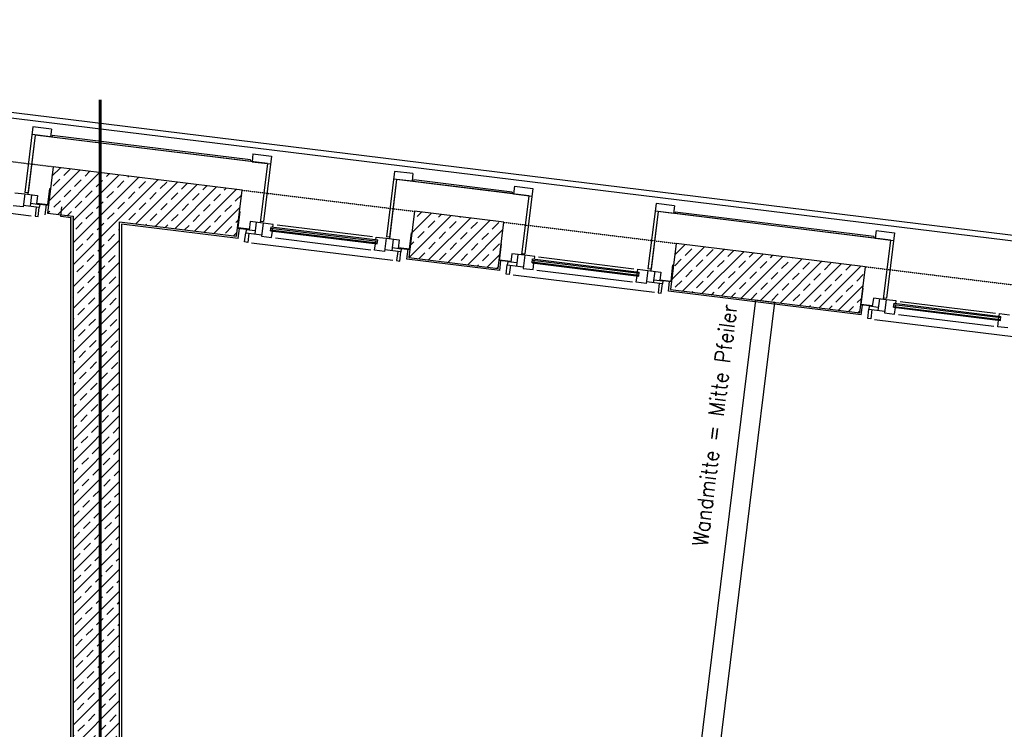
# Model space of a CAD drawing. Header units: millimetres. Extents: x -4577 to 1032787, y -66234 to 201209.
# Tile 202 of 256: x 4628 to 10980, y -4021 to 556. Entities that reach past the tile are written whole.
import ezdxf
from ezdxf.enums import TextEntityAlignment as Align

# ---------------------------------------------------------------- set-up
doc = ezdxf.new("R2010")
doc.units = ezdxf.units.MM
for name, pattern in [('510_5_2OG_ELT_1004$0$11-07-22_DS_2OG$0$AUSGEZOGEN', [0]), ('510_5_2OG_ELT_1004$0$11-07-22_DS_2OG$0$VERDECKT2_S2', [0.17, 0.1, -0.07]), ('510_5_2OG_ELT_1004$0$VERDECKT', [9.525, 6.35, -3.175])]:
    doc.linetypes.add(name, pattern=pattern)
for name, color, linetype in [('510_5_2OG_ELT_1004$0$11-07-22_DS_2OG$0$Fassade', 8, '510_5_2OG_ELT_1004$0$11-07-22_DS_2OG$0$AUSGEZOGEN'), ('510_5_2OG_ELT_1004$0$11-07-22_DS_2OG$0$Mieterausbau', 8, '510_5_2OG_ELT_1004$0$11-07-22_DS_2OG$0$AUSGEZOGEN'), ('510_5_2OG_ELT_1004$0$11-07-22_DS_2OG$0$Nichttragende_Bauteile', 8, '510_5_2OG_ELT_1004$0$11-07-22_DS_2OG$0$AUSGEZOGEN'), ('510_5_2OG_ELT_1004$0$11-07-22_DS_2OG$0$Tragende_Bauteile', 8, '510_5_2OG_ELT_1004$0$11-07-22_DS_2OG$0$AUSGEZOGEN'), ('510_5_2OG_ELT_1004$0$Brandabschnitt', 6, '510_5_2OG_ELT_1004$0$VERDECKT')]:
    doc.layers.add(name, color=color, linetype=linetype)
doc.styles.add('510_5_2OG_ELT_1004$0$Standard', font='simplex.shx')
pattern_1 = [(45, (1895.8, -66891.69), (-70.71068, 70.71068), []), (45, (1860.44, -66856.34), (-70.71068, 70.71068), [60, -35])]

# ---------------------------------------------------------------- blocks, each defined once
blk = doc.blocks.new('510_5_2OG_ELT_1004')
at = {"layer": '510_5_2OG_ELT_1004$0$11-07-22_DS_2OG$0$Nichttragende_Bauteile', "linetype": 'Continuous'}
h = blk.add_hatch(dxfattribs=at)
h.set_pattern_fill('MUSTER_NA', color=256, scale=12.5, style=0, pattern_type=2)
h.set_pattern_definition([(0, (1908.297, -66879.192), (25, 25), [12.5, -12.5]), (90, (1908.297, -66879.192), (25, 25), [12.5, -12.5])])
h.paths.add_polyline_path([(4956.8, -7584.1), (4971.8, -7584.1), (4971.8, -711.2), (4956.8, -711.2)], flags=0)
at = {"layer": '510_5_2OG_ELT_1004$0$11-07-22_DS_2OG$0$Tragende_Bauteile', "linetype": 'Continuous'}
h = blk.add_hatch(dxfattribs=at)
h.set_pattern_fill('SCHRAFFUR_16', color=256, scale=1000, style=0, pattern_type=2)
h.set_pattern_definition(pattern_1)
h.paths.add_polyline_path([(4806.3, -690.9), (6027.1, -840.8), (6063.7, -543), (4842.9, -393.1)], flags=0)
h = blk.add_hatch(dxfattribs=at)
h.set_pattern_fill('SCHRAFFUR_16', color=256, scale=1000, style=0, pattern_type=2)
h.set_pattern_definition(pattern_1)
h.paths.add_polyline_path([(7138.8, -977.3), (7714.5, -1048), (7751, -750.2), (7175.4, -679.5)], flags=0)
h = blk.add_hatch(dxfattribs=at)
h.set_pattern_fill('SCHRAFFUR_16', color=256, scale=1000, style=0, pattern_type=2)
h.set_pattern_definition(pattern_1)
h.paths.add_polyline_path([(4971.8, -7584.1), (5271.8, -7584.1), (5271.8, -748.1), (4971.8, -711.2)], flags=0)
h = blk.add_hatch(dxfattribs=at)
h.set_pattern_fill('SCHRAFFUR_16', color=256, scale=1000, style=0, pattern_type=2)
h.set_pattern_definition(pattern_1)
h.paths.add_polyline_path([(8826.1, -1184.5), (10047, -1334.4), (10083.5, -1036.6), (8862.7, -886.7)], flags=0)
at = {"layer": '510_5_2OG_ELT_1004$0$11-07-22_DS_2OG$0$Fassade', "linetype": '510_5_2OG_ELT_1004$0$11-07-22_DS_2OG$0$AUSGEZOGEN'}
for p, q in [((14370.7, -1280.9), (-302.9, 520.8)), ((14375.1, -1245.3), (-298.5, 556.4)), ((4713.3, -135.4), (4661.5, -557.2)), ((4727.1, -187.5), (4680.1, -569.6)), ((4727.1, -187.5), (4681.4, -559.6)), ((4826.3, -199.7), (4707.2, -185)), ((4832.4, -150), (4713.3, -135.4)), ((6225.8, -371.5), (4727.1, -187.5)), ((4832.4, -150), (4826.3, -199.7)), ((4837.5, -191), (4836.2, -200.9)), ((6116.6, -358.1), (4836.2, -200.9)), ((6117.9, -348.2), (4837.5, -191)), ((6132.7, -309.7), (6126.6, -359.3)), ((6132.7, -309.7), (6251.8, -324.3)), ((6117.9, -348.2), (6116.6, -358.1)), ((6126.6, -359.3), (6245.7, -373.9)), ((6225.8, -371.5), (6178.9, -753.6)), ((6251.8, -324.3), (6200, -746.1)), ((7045.8, -421.8), (6994, -843.6)), ((7164.9, -436.4), (7045.8, -421.8)), ((7164.9, -436.4), (7158.8, -486.1)), ((7059.6, -473.9), (7012.6, -856)), ((7059.6, -473.9), (7013.9, -846)), ((7158.8, -486.1), (7039.7, -471.4)), ((7913.1, -578.7), (7059.6, -473.9)), ((7170, -477.4), (7168.7, -487.3)), ((7804, -565.3), (7168.7, -487.3)), ((7805.2, -555.4), (7170, -477.4)), ((4595.8, -559.3), (4660.3, -567.2)), ((4660.3, -567.2), (4649.9, -651.5)), ((4660.3, -567.2), (4743.7, -577.4)), ((4681.4, -559.6), (4661.5, -557.2)), ((4810, -636.2), (4822.8, -532.1)), ((4822.8, -532.1), (4825.8, -532.4)), ((7805.2, -555.4), (7804, -565.3)), ((7820, -516.9), (7813.9, -566.5)), ((7813.9, -566.5), (7933, -581.1)), ((7820, -516.9), (7939.1, -531.5)), ((7939.1, -531.5), (7887.3, -953.2)), ((3791.2, -596.5), (4702.4, -708.4)), ((4705, -572.7), (4695.8, -647.1)), ((4698.2, -627.5), (4756.8, -634.7)), ((4743.7, -577.4), (4736.9, -632.3)), ((4737.9, -630.4), (4738.3, -627.4)), ((4737.9, -630.4), (4812.6, -639.6)), ((4738.3, -627.4), (4810, -636.2)), ((4756.8, -634.7), (4754.4, -654.3)), ((7913.1, -578.7), (7866.2, -960.8)), ((8733.1, -629), (8681.3, -1050.7)), ((8852.2, -643.6), (8733.1, -629)), ((4649.9, -651.5), (4585.4, -643.6)), ((4754.4, -654.3), (4651.2, -641.6)), ((4734.5, -651.9), (4727.2, -711.4)), ((4747.1, -713.8), (4754.4, -654.3)), ((4792.9, -701.3), (4800.7, -638.1)), ((4892.2, -713.5), (4900, -650.3)), ((6046.6, -682.3), (6033.2, -791.5)), ((6036.8, -786.9), (6049.6, -682.7)), ((6049.6, -682.7), (6046.6, -682.3)), ((6046.6, -682.3), (6049.6, -682.7)), ((8746.9, -681.1), (8700, -1063.2)), ((8746.9, -681.1), (8701.2, -1053.2)), ((8846.1, -693.2), (8727, -678.6)), ((10245.6, -865.1), (8746.9, -681.1)), ((8852.2, -643.6), (8846.1, -693.2)), ((8857.3, -684.5), (8856.1, -694.5)), ((10136.4, -851.7), (8856.1, -694.5)), ((10137.7, -841.7), (8857.3, -684.5)), ((4727.2, -711.4), (4747.1, -713.8)), ((4959.8, -721.8), (4892.2, -713.5)), ((6037.6, -854.2), (5283.8, -761.6)), ((5283.8, -761.6), (5283.8, -5800.6)), ((6115.4, -745.8), (6108.6, -800.7)), ((6198.7, -756.1), (6115.4, -745.8)), ((6154.1, -750.6), (6144.9, -825)), ((6180.1, -743.6), (6200, -746.1)), ((6198.7, -756.1), (6188.4, -840.4)), ((6263.3, -764), (6198.7, -756.1)), ((6108.1, -798.7), (6033.4, -789.5)), ((6108.5, -795.7), (6036.8, -786.9)), ((6037.6, -854.2), (6045.4, -791)), ((6079.1, -877.4), (6086.4, -817.8)), ((6088.8, -798.3), (6086.4, -817.8)), ((6086.4, -817.8), (6189.6, -830.5)), ((6147.3, -805.5), (6088.8, -798.3)), ((6106.2, -820.3), (6098.9, -879.8)), ((6108.1, -798.7), (6108.5, -795.7)), ((6246.1, -805.2), (6249.3, -779.4)), ((6246.1, -805.2), (6934.9, -889.8)), ((6246.8, -799.3), (6935.7, -883.8)), ((6248.3, -787.3), (6937.1, -871.9)), ((6249.3, -779.4), (6938.1, -864)), ((6252.9, -848.4), (6258, -806.7)), ((6258.8, -800.7), (6260.2, -788.8)), ((6261.2, -780.9), (6263.3, -764)), ((6288.1, -767), (6903.5, -842.6)), ((7142.5, -922.6), (7155.3, -818.5)), ((7155.3, -818.5), (7158.2, -818.8)), ((10152.5, -803.3), (10146.4, -852.9)), ((10152.5, -803.3), (10271.6, -817.9)), ((10271.6, -817.9), (10219.8, -1239.6)), ((6098.9, -879.8), (6079.1, -877.4)), ((6123.7, -882.9), (7034.9, -994.8)), ((6188.4, -840.4), (6252.9, -848.4)), ((6277.7, -851.4), (6893.1, -927)), ((6917.9, -930), (6923, -888.3)), ((6923.8, -882.4), (6925.2, -870.5)), ((6926.2, -862.5), (6928.3, -845.6)), ((6928.3, -845.6), (6992.8, -853.6)), ((6934.9, -889.8), (6938.1, -864)), ((6992.8, -853.6), (6982.4, -937.9)), ((6992.8, -853.6), (7076.2, -863.8)), ((7013.9, -846), (6994, -843.6)), ((7037.4, -859.1), (7028.3, -933.5)), ((7076.2, -863.8), (7069.4, -918.7)), ((10137.7, -841.7), (10136.4, -851.7)), ((10146.4, -852.9), (10265.5, -867.5)), ((10245.6, -865.1), (10198.7, -1247.2)), ((6982.4, -937.9), (6917.9, -930)), ((7086.9, -940.7), (6983.6, -928)), ((7030.7, -913.9), (7089.3, -921.1)), ((7067, -938.2), (7059.7, -997.8)), ((7070.4, -916.8), (7070.8, -913.8)), ((7070.4, -916.8), (7145.1, -926)), ((7070.8, -913.8), (7142.5, -922.6)), ((7079.6, -1000.2), (7086.9, -940.7)), ((7089.3, -921.1), (7086.9, -940.7)), ((7125.4, -987.7), (7133.2, -924.5)), ((7733.9, -889.5), (7720.5, -998.6)), ((7724.1, -994.1), (7736.9, -889.9)), ((7736.9, -889.9), (7733.9, -889.5)), ((7733.9, -889.5), (7736.9, -889.9)), ((7867.5, -950.8), (7887.3, -953.2)), ((7059.7, -997.8), (7079.6, -1000.2)), ((7724.9, -1061.3), (7125.4, -987.7)), ((7795.4, -1005.8), (7720.8, -996.7)), ((7795.8, -1002.9), (7724.1, -994.1)), ((7724.9, -1061.3), (7732.7, -998.1)), ((7776.1, -1005.5), (7773.7, -1025)), ((7834.7, -1012.7), (7776.1, -1005.5)), ((7795.4, -1005.8), (7795.8, -1002.9)), ((7802.7, -953), (7796, -1007.9)), ((7886.1, -963.3), (7802.7, -953)), ((7841.4, -957.8), (7832.3, -1032.2)), ((7886.1, -963.3), (7875.7, -1047.6)), ((7950.6, -971.2), (7886.1, -963.3)), ((7933.4, -1012.4), (7936.6, -986.6)), ((7933.4, -1012.4), (8622.3, -1097)), ((7934.2, -1006.4), (8623, -1091)), ((7935.6, -994.5), (8624.5, -1079.1)), ((7936.6, -986.6), (8625.4, -1071.2)), ((7940.2, -1055.5), (7945.3, -1013.9)), ((7946.1, -1007.9), (7947.5, -996)), ((7948.5, -988), (7950.6, -971.2)), ((7975.4, -974.2), (8590.8, -1049.8)), ((7766.4, -1084.6), (7773.7, -1025)), ((7773.7, -1025), (7876.9, -1037.7)), ((7793.6, -1027.5), (7786.2, -1087)), ((7875.7, -1047.6), (7940.2, -1055.5)), ((7965, -1058.6), (8580.4, -1134.1)), ((8611.1, -1089.5), (8612.5, -1077.6)), ((8613.5, -1069.7), (8615.6, -1052.8)), ((8615.6, -1052.8), (8680.1, -1060.7)), ((8622.3, -1097), (8625.4, -1071.2)), ((8680.1, -1060.7), (8669.8, -1145.1)), ((8680.1, -1060.7), (8763.5, -1071)), ((8701.2, -1053.2), (8681.3, -1050.7)), ((8724.8, -1066.2), (8715.6, -1140.7)), ((8763.5, -1071), (8756.7, -1125.9)), ((8829.8, -1129.8), (8842.6, -1025.7)), ((8842.6, -1025.7), (8845.6, -1026)), ((7786.2, -1087), (7766.4, -1084.6)), ((7811.1, -1090.1), (8722.2, -1201.9)), ((8605.2, -1137.2), (8610.4, -1095.5)), ((8669.8, -1145.1), (8605.2, -1137.2)), ((8774.2, -1147.9), (8671, -1135.2)), ((8718, -1121.1), (8776.6, -1128.3)), ((8757.7, -1124), (8758.1, -1121)), ((8757.7, -1124), (8832.4, -1133.2)), ((8758.1, -1121), (8829.8, -1129.8)), ((8776.6, -1128.3), (8774.2, -1147.9)), ((8812.7, -1194.9), (8820.5, -1131.7)), ((8754.3, -1145.4), (8747, -1205)), ((8747, -1205), (8766.9, -1207.4)), ((8766.9, -1207.4), (8774.2, -1147.9)), ((10057.4, -1347.7), (8812.7, -1194.9)), ((10066.4, -1175.9), (10053, -1285)), ((10056.6, -1280.4), (10069.4, -1176.3)), ((10069.4, -1176.3), (10066.4, -1175.9)), ((10066.4, -1175.9), (10069.4, -1176.3)), ((10135.2, -1239.4), (10128.4, -1294.3)), ((10218.6, -1249.6), (10135.2, -1239.4)), ((10173.9, -1244.2), (10164.8, -1318.6)), ((10199.9, -1237.2), (10219.8, -1239.6)), ((10218.6, -1249.6), (10208.2, -1334)), ((10283.1, -1257.6), (10218.6, -1249.6)), ((10281, -1274.4), (10283.1, -1257.6)), ((10307.9, -1260.6), (10923.3, -1336.2)), ((10127.9, -1292.2), (10053.3, -1283.1)), ((10128.3, -1289.3), (10056.6, -1280.4)), ((10057.4, -1347.7), (10065.2, -1284.5)), ((10098.9, -1371), (10106.2, -1311.4)), ((10108.6, -1291.9), (10106.2, -1311.4)), ((10106.2, -1311.4), (10209.4, -1324.1)), ((10167.2, -1299), (10108.6, -1291.9)), ((10126, -1313.8), (10118.7, -1373.4)), ((10127.9, -1292.2), (10128.3, -1289.3)), ((10265.9, -1298.8), (10269.1, -1273)), ((10265.9, -1298.8), (10954.7, -1383.4)), ((10266.7, -1292.8), (10955.5, -1377.4)), ((10268.1, -1280.9), (10956.9, -1365.5)), ((10269.1, -1273), (10957.9, -1357.6)), ((10272.7, -1341.9), (10277.8, -1300.2)), ((10278.6, -1294.3), (10280, -1282.4)), ((10118.7, -1373.4), (10098.9, -1371)), ((10143.5, -1376.4), (11054.7, -1488.3)), ((10208.2, -1334), (10272.7, -1341.9)), ((10297.5, -1345), (10912.9, -1420.5)), ((10937.7, -1423.6), (10942.8, -1381.9)), ((10943.6, -1375.9), (10945, -1364)), ((10946, -1356.1), (10948.1, -1339.2)), ((10948.1, -1339.2), (11012.6, -1347.1)), ((10954.7, -1383.4), (10957.9, -1357.6)), ((11002.2, -1431.5), (10937.7, -1423.6))]:
    blk.add_line(p, q, dxfattribs=at)
at = {"layer": '510_5_2OG_ELT_1004$0$11-07-22_DS_2OG$0$Mieterausbau', "linetype": '510_5_2OG_ELT_1004$0$11-07-22_DS_2OG$0$AUSGEZOGEN'}
for p, q in [((9374.5, -1251.8), (8737.1, -6442.8)), ((8861.2, -6458), (9498.6, -1267)), ((9498.6, -1267), (9374.5, -1251.8))]:
    blk.add_line(p, q, dxfattribs=at)
at = {"layer": '510_5_2OG_ELT_1004$0$11-07-22_DS_2OG$0$Nichttragende_Bauteile', "linetype": '510_5_2OG_ELT_1004$0$11-07-22_DS_2OG$0$AUSGEZOGEN'}
blk.add_line((4956.8, -7584.1), (4956.8, -724.5), dxfattribs=at)
at = {"layer": '510_5_2OG_ELT_1004$0$11-07-22_DS_2OG$0$Tragende_Bauteile', "linetype": '510_5_2OG_ELT_1004$0$11-07-22_DS_2OG$0$VERDECKT2_S2'}
for p, q in [((4842.9, -393.1), (3731.2, -256.6)), ((6063.7, -543), (7175.4, -679.5)), ((7751, -750.2), (8862.7, -886.7)), ((10083.5, -1036.6), (11195.2, -1173.1))]:
    blk.add_line(p, q, dxfattribs=at)
at = {"layer": '510_5_2OG_ELT_1004$0$11-07-22_DS_2OG$0$Tragende_Bauteile', "linetype": '510_5_2OG_ELT_1004$0$11-07-22_DS_2OG$0$AUSGEZOGEN'}
for p, q in [((4842.9, -393.1), (4806.3, -690.9)), ((6063.7, -543), (4842.9, -393.1)), ((6027.1, -840.8), (6063.7, -543)), ((4806.3, -690.9), (4971.8, -711.2)), ((7175.4, -679.5), (7138.8, -977.3)), ((7751, -750.2), (7175.4, -679.5)), ((4971.8, -711.2), (4971.8, -7584.1)), ((5271.8, -7584.1), (5271.8, -748.1)), ((5271.8, -748.1), (6027.1, -840.8)), ((7714.5, -1048), (7751, -750.2)), ((8862.7, -886.7), (8826.1, -1184.5)), ((10083.5, -1036.6), (8862.7, -886.7)), ((7138.8, -977.3), (7714.5, -1048)), ((10047, -1334.4), (10083.5, -1036.6)), ((8826.1, -1184.5), (10047, -1334.4))]:
    blk.add_line(p, q, dxfattribs=at)
at = {"layer": '510_5_2OG_ELT_1004$0$Brandabschnitt', "lineweight": 25, "const_width": 20, "flags": 128}
blk.add_lwpolyline([(5147.1, 40.6), (5147.1, -9504.8), (2525, -9504.8), (2525, -13931.3), (2525, -14342.3)], dxfattribs=at)
at = {"layer": '510_5_2OG_ELT_1004$0$11-07-22_DS_2OG$0$Mieterausbau', "linetype": '510_5_2OG_ELT_1004$0$11-07-22_DS_2OG$0$AUSGEZOGEN', "style": '510_5_2OG_ELT_1004$0$Standard', "width": 0.786038}
blk.add_text('Wandmitte = Mitte Pfeiler', height=100, rotation=83, dxfattribs=at).set_placement((9065.5, -2844.6), (9256.6, -1287.9), align=Align.FIT)

msp = doc.modelspace()

# ---------------------------------------------------------------- block references
msp.add_blockref('510_5_2OG_ELT_1004', (0, -0.1))

doc.saveas('drawing.dxf')
